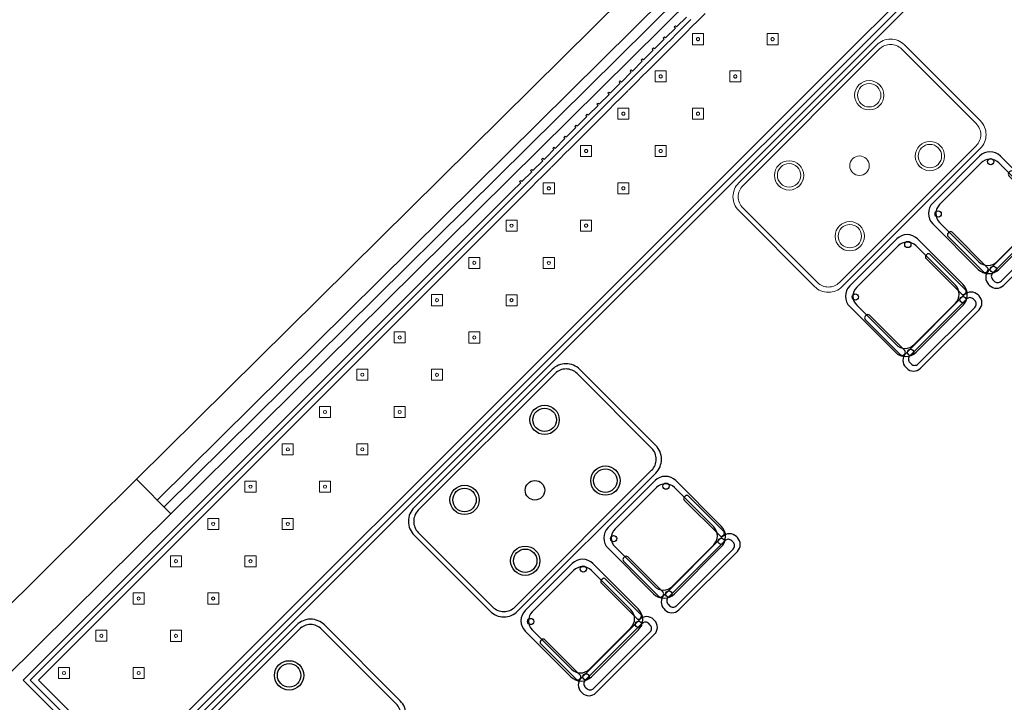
# Model space of a CAD drawing. Header units: metres. Extents: x 2232.4 to 2275.2, y 411.9 to 437.5.
# Tile 14 of 20: x 2262.7 to 2267.7, y 431.3 to 434.8. Entities that reach past the tile are written whole.
import ezdxf

# ---------------------------------------------------------------- set-up
doc = ezdxf.new("R2010")
doc.units = ezdxf.units.M
for name, color, linetype in [('DOOR', 5, 'Continuous'), ('RP_CHAIRS', 7, 'Continuous'), ('RP_TABLES', 7, 'Continuous'), ('WALL NEW', 40, 'Continuous')]:
    doc.layers.add(name, color=color, linetype=linetype)
doc.layers.add('NC_N1_BANQUETTES', color=7, linetype='Continuous', lineweight=13)
doc.layers.add('NC_N1_TABLES', color=7, linetype='Continuous', lineweight=13)

# ---------------------------------------------------------------- blocks, each defined once
blk = doc.blocks.new('RP_MODERN_EXTENDED_TRIANGLE_L')
at = {"color": 0, "linetype": 'Continuous', "lineweight": -2}
for points in [[(0.8, 0.8), (4.1, 0.8), (4.35, 0.8), (7.89, 0.8), (7.89, 0.035), (4.35, 0.035), (4.289, 0.035), (4.289, 0.027), (4.28, 0.027), (4.28, 0.035), (4.209, 0.035), (4.209, 0.027), (4.2, 0.027), (4.2, 0.035), (4.129, 0.035), (4.129, 0.027), (4.12, 0.027), (4.12, 0.035), (4.1, 0.035), (4.049, 0.035), (4.049, 0.027), (4.04, 0.027), (4.04, 0.035), (3.969, 0.035), (3.969, 0.027), (3.96, 0.027), (3.96, 0.035), (3.889, 0.035), (3.889, 0.027), (3.88, 0.027), (3.88, 0.035), (3.809, 0.035), (3.809, 0.027), (3.8, 0.027), (3.8, 0.035), (3.729, 0.035), (3.729, 0.027), (3.72, 0.027), (3.72, 0.035), (3.649, 0.035), (3.649, 0.027), (3.64, 0.027), (3.64, 0.035), (3.569, 0.035), (3.569, 0.027), (3.56, 0.027), (3.56, 0.035), (3.489, 0.035), (3.489, 0.027), (3.48, 0.027), (3.48, 0.035), (3.409, 0.035), (3.409, 0.027), (3.4, 0.027), (3.4, 0.035), (3.329, 0.035), (3.329, 0.027), (3.32, 0.027), (3.32, 0.035), (3.249, 0.035), (3.249, 0.027), (3.24, 0.027), (3.24, 0.035), (3.169, 0.035), (3.169, 0.027), (3.16, 0.027), (3.16, 0.035), (3.089, 0.035)], [(0.8, 0.775), (4.1, 0.775), (4.325, 0.775), (7.865, 0.775), (7.865, 0.06), (4.289, 0.06), (4.2865, 0.0599), (4.2845, 0.0596), (4.2825, 0.0599), (4.28, 0.06), (4.209, 0.06), (4.2065, 0.0599), (4.2045, 0.0596), (4.2025, 0.0599), (4.2, 0.06), (4.129, 0.06), (4.1265, 0.0599), (4.1245, 0.0596), (4.1225, 0.0599), (4.12, 0.06), (4.1, 0.06), (4.1, 0.06), (4.049, 0.06), (4.0465, 0.0599), (4.0445, 0.0596), (4.0425, 0.0599), (4.04, 0.06), (3.969, 0.06), (3.9665, 0.0599), (3.9645, 0.0596), (3.9625, 0.0599), (3.96, 0.06), (3.889, 0.06), (3.8865, 0.0599), (3.8845, 0.0596), (3.8825, 0.0599), (3.88, 0.06), (3.809, 0.06), (3.8065, 0.0599), (3.8045, 0.0596), (3.8025, 0.0599), (3.8, 0.06), (3.729, 0.06), (3.7265, 0.0599), (3.7245, 0.0596), (3.7225, 0.0599), (3.72, 0.06), (3.649, 0.06), (3.6465, 0.0599), (3.6445, 0.0596), (3.6425, 0.0599), (3.64, 0.06), (3.569, 0.06), (3.5665, 0.0599), (3.5645, 0.0596), (3.5625, 0.0599), (3.56, 0.06), (3.489, 0.06), (3.4865, 0.0599), (3.4845, 0.0596), (3.4825, 0.0599), (3.48, 0.06), (3.409, 0.06), (3.4065, 0.0599), (3.4045, 0.0596), (3.4025, 0.0599), (3.4, 0.06), (3.329, 0.06), (3.3265, 0.0599), (3.3245, 0.0596), (3.3225, 0.0599), (3.32, 0.06), (3.249, 0.06), (3.2465, 0.0599), (3.2445, 0.0596), (3.2425, 0.0599), (3.24, 0.06), (3.169, 0.06), (3.1665, 0.0599), (3.1645, 0.0596), (3.1625, 0.0599), (3.16, 0.06), (3.089, 0.06), (3.0865, 0.0599), (3.0845, 0.0596), (3.0825, 0.0599)], [(0.8, 0.745), (4.1, 0.745), (4.295, 0.745), (7.835, 0.745), (7.835, 0.09), (4.295, 0.09), (4.289, 0.09), (4.2845, 0.0898), (4.28, 0.09), (4.209, 0.09), (4.2045, 0.0898), (4.2, 0.09), (4.129, 0.09), (4.1245, 0.0898), (4.12, 0.09), (4.1, 0.09), (4.049, 0.09), (4.0445, 0.0898), (4.04, 0.09), (3.969, 0.09), (3.9645, 0.0898), (3.96, 0.09), (3.889, 0.09), (3.8845, 0.0898), (3.88, 0.09), (3.809, 0.09), (3.8045, 0.0898), (3.8, 0.09), (3.729, 0.09), (3.7245, 0.0898), (3.72, 0.09), (3.649, 0.09), (3.6445, 0.0898), (3.64, 0.09), (3.569, 0.09), (3.5645, 0.0898), (3.56, 0.09), (3.489, 0.09), (3.4845, 0.0898), (3.48, 0.09), (3.409, 0.09), (3.4045, 0.0898), (3.4, 0.09), (3.329, 0.09), (3.3245, 0.0898), (3.32, 0.09), (3.249, 0.09), (3.2445, 0.0898), (3.24, 0.09), (3.169, 0.09), (3.1645, 0.0898), (3.16, 0.09), (3.089, 0.09), (3.0845, 0.0898), (3.08, 0.09), (3.009, 0.09)]]:
    blk.add_lwpolyline(points, dxfattribs=at)
for points in [[(2.857, 0.387), (2.897, 0.427), (2.857, 0.467), (2.817, 0.427)], [(3.127, 0.387), (3.167, 0.427), (3.127, 0.467), (3.087, 0.427)], [(3.397, 0.387), (3.437, 0.427), (3.397, 0.467), (3.357, 0.427)], [(3.667, 0.387), (3.707, 0.427), (3.667, 0.467), (3.627, 0.427)], [(3.937, 0.387), (3.977, 0.427), (3.937, 0.467), (3.897, 0.427)], [(4.207, 0.387), (4.247, 0.427), (4.207, 0.467), (4.167, 0.427)], [(2.865, 0.427), (2.865, 0.4262), (2.8648, 0.4254), (2.8647, 0.4247), (2.8644, 0.4239), (2.8641, 0.4232), (2.8637, 0.4226), (2.8632, 0.4219), (2.8627, 0.4213), (2.8621, 0.4208), (2.8614, 0.4203), (2.8608, 0.4199), (2.8601, 0.4196), (2.8593, 0.4193), (2.8586, 0.4192), (2.8578, 0.419), (2.857, 0.419), (2.8562, 0.419), (2.8554, 0.4192), (2.8547, 0.4193), (2.8539, 0.4196), (2.8532, 0.4199), (2.8526, 0.4203), (2.8519, 0.4208), (2.8513, 0.4213), (2.8508, 0.4219), (2.8503, 0.4226), (2.8499, 0.4232), (2.8496, 0.4239), (2.8493, 0.4247), (2.8492, 0.4254), (2.849, 0.4262), (2.849, 0.427), (2.849, 0.4278), (2.8492, 0.4286), (2.8493, 0.4293), (2.8496, 0.4301), (2.8499, 0.4308), (2.8503, 0.4314), (2.8508, 0.4321), (2.8513, 0.4327), (2.8519, 0.4332), (2.8526, 0.4337), (2.8532, 0.4341), (2.8539, 0.4344), (2.8547, 0.4347), (2.8554, 0.4348), (2.8562, 0.435), (2.857, 0.435), (2.8578, 0.435), (2.8586, 0.4348), (2.8593, 0.4347), (2.8601, 0.4344), (2.8608, 0.4341), (2.8614, 0.4337), (2.8621, 0.4332), (2.8627, 0.4327), (2.8632, 0.4321), (2.8637, 0.4314), (2.8641, 0.4308), (2.8644, 0.4301), (2.8647, 0.4293), (2.8648, 0.4286), (2.865, 0.4278)], [(3.135, 0.427), (3.135, 0.4262), (3.1348, 0.4254), (3.1347, 0.4247), (3.1344, 0.4239), (3.1341, 0.4232), (3.1337, 0.4226), (3.1332, 0.4219), (3.1327, 0.4213), (3.1321, 0.4208), (3.1314, 0.4203), (3.1308, 0.4199), (3.1301, 0.4196), (3.1293, 0.4193), (3.1286, 0.4192), (3.1278, 0.419), (3.127, 0.419), (3.1262, 0.419), (3.1254, 0.4192), (3.1247, 0.4193), (3.1239, 0.4196), (3.1232, 0.4199), (3.1226, 0.4203), (3.1219, 0.4208), (3.1213, 0.4213), (3.1208, 0.4219), (3.1203, 0.4226), (3.1199, 0.4232), (3.1196, 0.4239), (3.1193, 0.4247), (3.1192, 0.4254), (3.119, 0.4262), (3.119, 0.427), (3.119, 0.4278), (3.1192, 0.4286), (3.1193, 0.4293), (3.1196, 0.4301), (3.1199, 0.4308), (3.1203, 0.4314), (3.1208, 0.4321), (3.1213, 0.4327), (3.1219, 0.4332), (3.1226, 0.4337), (3.1232, 0.4341), (3.1239, 0.4344), (3.1247, 0.4347), (3.1254, 0.4348), (3.1262, 0.435), (3.127, 0.435), (3.1278, 0.435), (3.1286, 0.4348), (3.1293, 0.4347), (3.1301, 0.4344), (3.1308, 0.4341), (3.1314, 0.4337), (3.1321, 0.4332), (3.1327, 0.4327), (3.1332, 0.4321), (3.1337, 0.4314), (3.1341, 0.4308), (3.1344, 0.4301), (3.1347, 0.4293), (3.1348, 0.4286), (3.135, 0.4278)], [(3.405, 0.427), (3.405, 0.4262), (3.4048, 0.4254), (3.4047, 0.4247), (3.4044, 0.4239), (3.4041, 0.4232), (3.4037, 0.4226), (3.4032, 0.4219), (3.4027, 0.4213), (3.4021, 0.4208), (3.4014, 0.4203), (3.4008, 0.4199), (3.4001, 0.4196), (3.3993, 0.4193), (3.3986, 0.4192), (3.3978, 0.419), (3.397, 0.419), (3.3962, 0.419), (3.3954, 0.4192), (3.3947, 0.4193), (3.3939, 0.4196), (3.3932, 0.4199), (3.3926, 0.4203), (3.3919, 0.4208), (3.3913, 0.4213), (3.3908, 0.4219), (3.3903, 0.4226), (3.3899, 0.4232), (3.3896, 0.4239), (3.3893, 0.4247), (3.3892, 0.4254), (3.389, 0.4262), (3.389, 0.427), (3.389, 0.4278), (3.3892, 0.4286), (3.3893, 0.4293), (3.3896, 0.4301), (3.3899, 0.4308), (3.3903, 0.4314), (3.3908, 0.4321), (3.3913, 0.4327), (3.3919, 0.4332), (3.3926, 0.4337), (3.3932, 0.4341), (3.3939, 0.4344), (3.3947, 0.4347), (3.3954, 0.4348), (3.3962, 0.435), (3.397, 0.435), (3.3978, 0.435), (3.3986, 0.4348), (3.3993, 0.4347), (3.4001, 0.4344), (3.4008, 0.4341), (3.4014, 0.4337), (3.4021, 0.4332), (3.4027, 0.4327), (3.4032, 0.4321), (3.4037, 0.4314), (3.4041, 0.4308), (3.4044, 0.4301), (3.4047, 0.4293), (3.4048, 0.4286), (3.405, 0.4278)], [(3.675, 0.427), (3.675, 0.4262), (3.6748, 0.4254), (3.6747, 0.4247), (3.6744, 0.4239), (3.6741, 0.4232), (3.6737, 0.4226), (3.6732, 0.4219), (3.6727, 0.4213), (3.6721, 0.4208), (3.6714, 0.4203), (3.6708, 0.4199), (3.6701, 0.4196), (3.6693, 0.4193), (3.6686, 0.4192), (3.6678, 0.419), (3.667, 0.419), (3.6662, 0.419), (3.6654, 0.4192), (3.6647, 0.4193), (3.6639, 0.4196), (3.6632, 0.4199), (3.6626, 0.4203), (3.6619, 0.4208), (3.6613, 0.4213), (3.6608, 0.4219), (3.6603, 0.4226), (3.6599, 0.4232), (3.6596, 0.4239), (3.6593, 0.4247), (3.6592, 0.4254), (3.659, 0.4262), (3.659, 0.427), (3.659, 0.4278), (3.6592, 0.4286), (3.6593, 0.4293), (3.6596, 0.4301), (3.6599, 0.4308), (3.6603, 0.4314), (3.6608, 0.4321), (3.6613, 0.4327), (3.6619, 0.4332), (3.6626, 0.4337), (3.6632, 0.4341), (3.6639, 0.4344), (3.6647, 0.4347), (3.6654, 0.4348), (3.6662, 0.435), (3.667, 0.435), (3.6678, 0.435), (3.6686, 0.4348), (3.6693, 0.4347), (3.6701, 0.4344), (3.6708, 0.4341), (3.6714, 0.4337), (3.6721, 0.4332), (3.6727, 0.4327), (3.6732, 0.4321), (3.6737, 0.4314), (3.6741, 0.4308), (3.6744, 0.4301), (3.6747, 0.4293), (3.6748, 0.4286), (3.675, 0.4278)], [(3.945, 0.427), (3.945, 0.4262), (3.9448, 0.4254), (3.9447, 0.4247), (3.9444, 0.4239), (3.9441, 0.4232), (3.9437, 0.4226), (3.9432, 0.4219), (3.9427, 0.4213), (3.9421, 0.4208), (3.9414, 0.4203), (3.9408, 0.4199), (3.9401, 0.4196), (3.9393, 0.4193), (3.9386, 0.4192), (3.9378, 0.419), (3.937, 0.419), (3.9362, 0.419), (3.9354, 0.4192), (3.9347, 0.4193), (3.9339, 0.4196), (3.9332, 0.4199), (3.9326, 0.4203), (3.9319, 0.4208), (3.9313, 0.4213), (3.9308, 0.4219), (3.9303, 0.4226), (3.9299, 0.4232), (3.9296, 0.4239), (3.9293, 0.4247), (3.9292, 0.4254), (3.929, 0.4262), (3.929, 0.427), (3.929, 0.4278), (3.9292, 0.4286), (3.9293, 0.4293), (3.9296, 0.4301), (3.9299, 0.4308), (3.9303, 0.4314), (3.9308, 0.4321), (3.9313, 0.4327), (3.9319, 0.4332), (3.9326, 0.4337), (3.9332, 0.4341), (3.9339, 0.4344), (3.9347, 0.4347), (3.9354, 0.4348), (3.9362, 0.435), (3.937, 0.435), (3.9378, 0.435), (3.9386, 0.4348), (3.9393, 0.4347), (3.9401, 0.4344), (3.9408, 0.4341), (3.9414, 0.4337), (3.9421, 0.4332), (3.9427, 0.4327), (3.9432, 0.4321), (3.9437, 0.4314), (3.9441, 0.4308), (3.9444, 0.4301), (3.9447, 0.4293), (3.9448, 0.4286), (3.945, 0.4278)], [(4.215, 0.427), (4.215, 0.4262), (4.2148, 0.4254), (4.2147, 0.4247), (4.2144, 0.4239), (4.2141, 0.4232), (4.2137, 0.4226), (4.2132, 0.4219), (4.2127, 0.4213), (4.2121, 0.4208), (4.2114, 0.4203), (4.2108, 0.4199), (4.2101, 0.4196), (4.2093, 0.4193), (4.2086, 0.4192), (4.2078, 0.419), (4.207, 0.419), (4.2062, 0.419), (4.2054, 0.4192), (4.2047, 0.4193), (4.2039, 0.4196), (4.2032, 0.4199), (4.2026, 0.4203), (4.2019, 0.4208), (4.2013, 0.4213), (4.2008, 0.4219), (4.2003, 0.4226), (4.1999, 0.4232), (4.1996, 0.4239), (4.1993, 0.4247), (4.1992, 0.4254), (4.199, 0.4262), (4.199, 0.427), (4.199, 0.4278), (4.1992, 0.4286), (4.1993, 0.4293), (4.1996, 0.4301), (4.1999, 0.4308), (4.2003, 0.4314), (4.2008, 0.4321), (4.2013, 0.4327), (4.2019, 0.4332), (4.2026, 0.4337), (4.2032, 0.4341), (4.2039, 0.4344), (4.2047, 0.4347), (4.2054, 0.4348), (4.2062, 0.435), (4.207, 0.435), (4.2078, 0.435), (4.2086, 0.4348), (4.2093, 0.4347), (4.2101, 0.4344), (4.2108, 0.4341), (4.2114, 0.4337), (4.2121, 0.4332), (4.2127, 0.4327), (4.2132, 0.4321), (4.2137, 0.4314), (4.2141, 0.4308), (4.2144, 0.4301), (4.2147, 0.4293), (4.2148, 0.4286), (4.215, 0.4278)], [(3.127, 0.117), (3.167, 0.157), (3.127, 0.197), (3.087, 0.157)], [(3.135, 0.157), (3.135, 0.1562), (3.1348, 0.1554), (3.1347, 0.1547), (3.1344, 0.1539), (3.1341, 0.1532), (3.1337, 0.1526), (3.1332, 0.1519), (3.1327, 0.1513), (3.1321, 0.1508), (3.1314, 0.1503), (3.1308, 0.1499), (3.1301, 0.1496), (3.1293, 0.1493), (3.1286, 0.1492), (3.1278, 0.149), (3.127, 0.149), (3.1262, 0.149), (3.1254, 0.1492), (3.1247, 0.1493), (3.1239, 0.1496), (3.1232, 0.1499), (3.1226, 0.1503), (3.1219, 0.1508), (3.1213, 0.1513), (3.1208, 0.1519), (3.1203, 0.1526), (3.1199, 0.1532), (3.1196, 0.1539), (3.1193, 0.1547), (3.1192, 0.1554), (3.119, 0.1562), (3.119, 0.157), (3.119, 0.1578), (3.1192, 0.1586), (3.1193, 0.1593), (3.1196, 0.1601), (3.1199, 0.1608), (3.1203, 0.1614), (3.1208, 0.1621), (3.1213, 0.1627), (3.1219, 0.1632), (3.1226, 0.1637), (3.1232, 0.1641), (3.1239, 0.1644), (3.1247, 0.1647), (3.1254, 0.1648), (3.1262, 0.165), (3.127, 0.165), (3.1278, 0.165), (3.1286, 0.1648), (3.1293, 0.1647), (3.1301, 0.1644), (3.1308, 0.1641), (3.1314, 0.1637), (3.1321, 0.1632), (3.1327, 0.1627), (3.1332, 0.1621), (3.1337, 0.1614), (3.1341, 0.1608), (3.1344, 0.1601), (3.1347, 0.1593), (3.1348, 0.1586), (3.135, 0.1578)], [(3.397, 0.117), (3.437, 0.157), (3.397, 0.197), (3.357, 0.157)], [(3.405, 0.157), (3.405, 0.1562), (3.4048, 0.1554), (3.4047, 0.1547), (3.4044, 0.1539), (3.4041, 0.1532), (3.4037, 0.1526), (3.4032, 0.1519), (3.4027, 0.1513), (3.4021, 0.1508), (3.4014, 0.1503), (3.4008, 0.1499), (3.4001, 0.1496), (3.3993, 0.1493), (3.3986, 0.1492), (3.3978, 0.149), (3.397, 0.149), (3.3962, 0.149), (3.3954, 0.1492), (3.3947, 0.1493), (3.3939, 0.1496), (3.3932, 0.1499), (3.3926, 0.1503), (3.3919, 0.1508), (3.3913, 0.1513), (3.3908, 0.1519), (3.3903, 0.1526), (3.3899, 0.1532), (3.3896, 0.1539), (3.3893, 0.1547), (3.3892, 0.1554), (3.389, 0.1562), (3.389, 0.157), (3.389, 0.1578), (3.3892, 0.1586), (3.3893, 0.1593), (3.3896, 0.1601), (3.3899, 0.1608), (3.3903, 0.1614), (3.3908, 0.1621), (3.3913, 0.1627), (3.3919, 0.1632), (3.3926, 0.1637), (3.3932, 0.1641), (3.3939, 0.1644), (3.3947, 0.1647), (3.3954, 0.1648), (3.3962, 0.165), (3.397, 0.165), (3.3978, 0.165), (3.3986, 0.1648), (3.3993, 0.1647), (3.4001, 0.1644), (3.4008, 0.1641), (3.4014, 0.1637), (3.4021, 0.1632), (3.4027, 0.1627), (3.4032, 0.1621), (3.4037, 0.1614), (3.4041, 0.1608), (3.4044, 0.1601), (3.4047, 0.1593), (3.4048, 0.1586), (3.405, 0.1578)], [(3.667, 0.117), (3.707, 0.157), (3.667, 0.197), (3.627, 0.157)], [(3.675, 0.157), (3.675, 0.1562), (3.6748, 0.1554), (3.6747, 0.1547), (3.6744, 0.1539), (3.6741, 0.1532), (3.6737, 0.1526), (3.6732, 0.1519), (3.6727, 0.1513), (3.6721, 0.1508), (3.6714, 0.1503), (3.6708, 0.1499), (3.6701, 0.1496), (3.6693, 0.1493), (3.6686, 0.1492), (3.6678, 0.149), (3.667, 0.149), (3.6662, 0.149), (3.6654, 0.1492), (3.6647, 0.1493), (3.6639, 0.1496), (3.6632, 0.1499), (3.6626, 0.1503), (3.6619, 0.1508), (3.6613, 0.1513), (3.6608, 0.1519), (3.6603, 0.1526), (3.6599, 0.1532), (3.6596, 0.1539), (3.6593, 0.1547), (3.6592, 0.1554), (3.659, 0.1562), (3.659, 0.157), (3.659, 0.1578), (3.6592, 0.1586), (3.6593, 0.1593), (3.6596, 0.1601), (3.6599, 0.1608), (3.6603, 0.1614), (3.6608, 0.1621), (3.6613, 0.1627), (3.6619, 0.1632), (3.6626, 0.1637), (3.6632, 0.1641), (3.6639, 0.1644), (3.6647, 0.1647), (3.6654, 0.1648), (3.6662, 0.165), (3.667, 0.165), (3.6678, 0.165), (3.6686, 0.1648), (3.6693, 0.1647), (3.6701, 0.1644), (3.6708, 0.1641), (3.6714, 0.1637), (3.6721, 0.1632), (3.6727, 0.1627), (3.6732, 0.1621), (3.6737, 0.1614), (3.6741, 0.1608), (3.6744, 0.1601), (3.6747, 0.1593), (3.6748, 0.1586), (3.675, 0.1578)], [(3.937, 0.117), (3.977, 0.157), (3.937, 0.197), (3.897, 0.157)], [(3.945, 0.157), (3.945, 0.1562), (3.9448, 0.1554), (3.9447, 0.1547), (3.9444, 0.1539), (3.9441, 0.1532), (3.9437, 0.1526), (3.9432, 0.1519), (3.9427, 0.1513), (3.9421, 0.1508), (3.9414, 0.1503), (3.9408, 0.1499), (3.9401, 0.1496), (3.9393, 0.1493), (3.9386, 0.1492), (3.9378, 0.149), (3.937, 0.149), (3.9362, 0.149), (3.9354, 0.1492), (3.9347, 0.1493), (3.9339, 0.1496), (3.9332, 0.1499), (3.9326, 0.1503), (3.9319, 0.1508), (3.9313, 0.1513), (3.9308, 0.1519), (3.9303, 0.1526), (3.9299, 0.1532), (3.9296, 0.1539), (3.9293, 0.1547), (3.9292, 0.1554), (3.929, 0.1562), (3.929, 0.157), (3.929, 0.1578), (3.9292, 0.1586), (3.9293, 0.1593), (3.9296, 0.1601), (3.9299, 0.1608), (3.9303, 0.1614), (3.9308, 0.1621), (3.9313, 0.1627), (3.9319, 0.1632), (3.9326, 0.1637), (3.9332, 0.1641), (3.9339, 0.1644), (3.9347, 0.1647), (3.9354, 0.1648), (3.9362, 0.165), (3.937, 0.165), (3.9378, 0.165), (3.9386, 0.1648), (3.9393, 0.1647), (3.9401, 0.1644), (3.9408, 0.1641), (3.9414, 0.1637), (3.9421, 0.1632), (3.9427, 0.1627), (3.9432, 0.1621), (3.9437, 0.1614), (3.9441, 0.1608), (3.9444, 0.1601), (3.9447, 0.1593), (3.9448, 0.1586), (3.945, 0.1578)], [(4.207, 0.117), (4.247, 0.157), (4.207, 0.197), (4.167, 0.157)], [(4.215, 0.157), (4.215, 0.1562), (4.2148, 0.1554), (4.2147, 0.1547), (4.2144, 0.1539), (4.2141, 0.1532), (4.2137, 0.1526), (4.2132, 0.1519), (4.2127, 0.1513), (4.2121, 0.1508), (4.2114, 0.1503), (4.2108, 0.1499), (4.2101, 0.1496), (4.2093, 0.1493), (4.2086, 0.1492), (4.2078, 0.149), (4.207, 0.149), (4.2062, 0.149), (4.2054, 0.1492), (4.2047, 0.1493), (4.2039, 0.1496), (4.2032, 0.1499), (4.2026, 0.1503), (4.2019, 0.1508), (4.2013, 0.1513), (4.2008, 0.1519), (4.2003, 0.1526), (4.1999, 0.1532), (4.1996, 0.1539), (4.1993, 0.1547), (4.1992, 0.1554), (4.199, 0.1562), (4.199, 0.157), (4.199, 0.1578), (4.1992, 0.1586), (4.1993, 0.1593), (4.1996, 0.1601), (4.1999, 0.1608), (4.2003, 0.1614), (4.2008, 0.1621), (4.2013, 0.1627), (4.2019, 0.1632), (4.2026, 0.1637), (4.2032, 0.1641), (4.2039, 0.1644), (4.2047, 0.1647), (4.2054, 0.1648), (4.2062, 0.165), (4.207, 0.165), (4.2078, 0.165), (4.2086, 0.1648), (4.2093, 0.1647), (4.2101, 0.1644), (4.2108, 0.1641), (4.2114, 0.1637), (4.2121, 0.1632), (4.2127, 0.1627), (4.2132, 0.1621), (4.2137, 0.1614), (4.2141, 0.1608), (4.2144, 0.1601), (4.2147, 0.1593), (4.2148, 0.1586), (4.215, 0.1578)]]:
    blk.add_lwpolyline(points, close=True, dxfattribs=at)
at = {"color": 0, "lineweight": -2}
for points in [[(4.477, 0.387), (4.517, 0.427), (4.477, 0.467), (4.437, 0.427)], [(4.747, 0.387), (4.787, 0.427), (4.747, 0.467), (4.707, 0.427)], [(5.017, 0.387), (5.057, 0.427), (5.017, 0.467), (4.977, 0.427)], [(5.287, 0.387), (5.327, 0.427), (5.287, 0.467), (5.247, 0.427)], [(5.557, 0.387), (5.597, 0.427), (5.557, 0.467), (5.517, 0.427)], [(5.827, 0.387), (5.867, 0.427), (5.827, 0.467), (5.787, 0.427)], [(6.097, 0.387), (6.137, 0.427), (6.097, 0.467), (6.057, 0.427)], [(6.367, 0.387), (6.407, 0.427), (6.367, 0.467), (6.327, 0.427)], [(6.637, 0.387), (6.677, 0.427), (6.637, 0.467), (6.597, 0.427)], [(6.907, 0.387), (6.947, 0.427), (6.907, 0.467), (6.867, 0.427)], [(7.177, 0.387), (7.217, 0.427), (7.177, 0.467), (7.137, 0.427)], [(7.447, 0.387), (7.487, 0.427), (7.447, 0.467), (7.407, 0.427)], [(4.477, 0.117), (4.517, 0.157), (4.477, 0.197), (4.437, 0.157)], [(4.747, 0.117), (4.787, 0.157), (4.747, 0.197), (4.707, 0.157)], [(5.017, 0.117), (5.057, 0.157), (5.017, 0.197), (4.977, 0.157)], [(5.287, 0.117), (5.327, 0.157), (5.287, 0.197), (5.247, 0.157)], [(5.557, 0.117), (5.597, 0.157), (5.557, 0.197), (5.517, 0.157)], [(5.827, 0.117), (5.867, 0.157), (5.827, 0.197), (5.787, 0.157)], [(6.097, 0.117), (6.137, 0.157), (6.097, 0.197), (6.057, 0.157)], [(6.367, 0.117), (6.407, 0.157), (6.367, 0.197), (6.327, 0.157)], [(6.637, 0.117), (6.677, 0.157), (6.637, 0.197), (6.597, 0.157)], [(6.907, 0.117), (6.947, 0.157), (6.907, 0.197), (6.867, 0.157)], [(7.177, 0.117), (7.217, 0.157), (7.177, 0.197), (7.137, 0.157)], [(7.447, 0.117), (7.487, 0.157), (7.447, 0.197), (7.407, 0.157)], [(7.717, 0.117), (7.757, 0.157), (7.717, 0.197), (7.677, 0.157)]]:
    blk.add_lwpolyline(points, close=True, dxfattribs=at)
for centre in [(4.477, 0.427), (4.747, 0.427), (5.017, 0.427), (5.287, 0.427), (5.557, 0.427), (5.827, 0.427), (6.097, 0.427), (6.367, 0.427), (6.637, 0.427), (6.907, 0.427), (7.177, 0.427), (7.447, 0.427), (4.477, 0.157), (4.747, 0.157), (5.017, 0.157), (5.287, 0.157), (5.557, 0.157), (5.827, 0.157), (6.097, 0.157), (6.367, 0.157), (6.637, 0.157), (6.907, 0.157), (7.177, 0.157), (7.447, 0.157), (7.717, 0.157)]:
    blk.add_circle(centre, 0.008, dxfattribs=at)
blk = doc.blocks.new('RP_MODERN_TABLE_4')
at = {"color": 0}
for points in [[(-0.5, -0.375), (0.5, -0.375, 0.414214), (0.6, -0.275), (0.6, 0.275, 0.414214), (0.5, 0.375), (-0.5, 0.375, 0.414214), (-0.6, 0.275), (-0.6, -0.275, 0.414214)], [(-0.495, -0.35), (0.495, -0.35, 0.414214), (0.575, -0.27), (0.575, 0.27, 0.414214), (0.495, 0.35), (-0.495, 0.35, 0.414214), (-0.575, 0.27), (-0.575, -0.27, 0.414214)]]:
    blk.add_lwpolyline(points, format="xyb", close=True, dxfattribs=at)
for centre, radius in [((-0.29, 0.22), 0.075), ((-0.29, 0.22), 0.06), ((0.29, 0.22), 0.075), ((0.29, 0.22), 0.06), ((0, 0), 0.05), ((-0.29, -0.22), 0.075), ((0.29, -0.22), 0.075), ((-0.29, -0.22), 0.06), ((0.29, -0.22), 0.06)]:
    blk.add_circle(centre, radius, dxfattribs=at)
blk = doc.blocks.new('RP_MODERN_CHAIR')
at = {"color": 0}
for points in [[(-0.212, 0.172), (0.212, 0.172, 0.414214), (0.262, 0.222), (0.262, 0.229, 0.414214), (0.212, 0.279), (-0.212, 0.279, 0.414214), (-0.262, 0.229), (-0.262, 0.222, 0.414214)], [(-0.205, 0.195), (0.205, 0.195, 0.414214), (0.23, 0.22), (0.23, 0.23, 0.414214), (0.205, 0.255), (-0.205, 0.255, 0.414214), (-0.23, 0.23), (-0.23, 0.22, 0.414214)], [(-0.17, -0.275), (0.17, -0.275, 0.414214), (0.245, -0.2), (0.245, 0.13, 0.414214), (0.17, 0.205), (-0.17, 0.205, 0.414214), (-0.245, 0.13), (-0.245, -0.2, 0.414214)], [(-0.223, -0.11), (-0.217, -0.11, 0.414214), (-0.205, -0.098), (-0.205, 0.158, 0.414214), (-0.217, 0.17), (-0.223, 0.17, 0.414214), (-0.235, 0.158), (-0.235, -0.098, 0.414214)], [(-0.15, -0.245), (0.15, -0.245, 0.414214), (0.215, -0.18), (0.215, 0.105, 0.414214), (0.15, 0.17), (-0.15, 0.17, 0.414214), (-0.215, 0.105), (-0.215, -0.18, 0.414214)], [(0.217, -0.11), (0.223, -0.11, 0.414214), (0.235, -0.098), (0.235, 0.158, 0.414214), (0.223, 0.17), (0.217, 0.17, 0.414214), (0.205, 0.158), (0.205, -0.098, 0.414214)]]:
    blk.add_lwpolyline(points, format="xyb", close=True, dxfattribs=at)
for centre in [(-0.19, 0.185), (0.19, 0.185), (-0.19, -0.215), (0.19, -0.215)]:
    blk.add_circle(centre, 0.016, dxfattribs=at)

msp = doc.modelspace()

# ---------------------------------------------------------------- linework, layer by layer
at = {"layer": 'DOOR'}
for p, q in [((2263.2804, 432.4208), (2267.1195, 436.2183)), ((2263.3859, 432.3141), (2267.225, 436.1117)), ((2263.4211, 432.2786), (2267.2602, 436.0761)), ((2263.4562, 432.243), (2267.2953, 436.0406))]:
    msp.add_line(p, q, dxfattribs=at)
at = {"layer": 'WALL NEW'}
for p, q in [((2263.2804, 432.4208), (2262.4286, 431.5781)), ((2263.2804, 432.4208), (2263.4562, 432.243)), ((2263.4562, 432.243), (2262.6044, 431.4004))]:
    msp.add_line(p, q, dxfattribs=at)

# ---------------------------------------------------------------- block references
at = {"layer": 'NC_N1_BANQUETTES', "linetype": 'Continuous', "rotation": 224.9851542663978}
msp.add_blockref('RP_MODERN_EXTENDED_TRIANGLE_L', (2268.2559, 436.9946), dxfattribs=at)
at = {"layer": 'NC_N1_TABLES', "linetype": 'Continuous', "rotation": 224.9851542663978}
msp.add_blockref('RP_MODERN_TABLE_4', (2266.9823, 434.0251), dxfattribs=at)
at = {"layer": 'RP_CHAIRS', "linetype": 'Continuous', "rotation": 224.9851542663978}
for p in [(2267.6717, 433.7598), (2267.2473, 433.3356)]:
    msp.add_blockref('RP_MODERN_CHAIR', p, dxfattribs=at)
at = {"layer": 'RP_CHAIRS', "rotation": 224.9851542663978}
for p in [(2266.0095, 432.0985), (2265.5852, 431.6743)]:
    msp.add_blockref('RP_MODERN_CHAIR', p, dxfattribs=at)
at = {"layer": 'RP_TABLES', "rotation": 224.9851542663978}
for p in [(2265.3202, 432.3638), (2264.0117, 431.056)]:
    msp.add_blockref('RP_MODERN_TABLE_4', p, dxfattribs=at)

doc.saveas('drawing.dxf')
